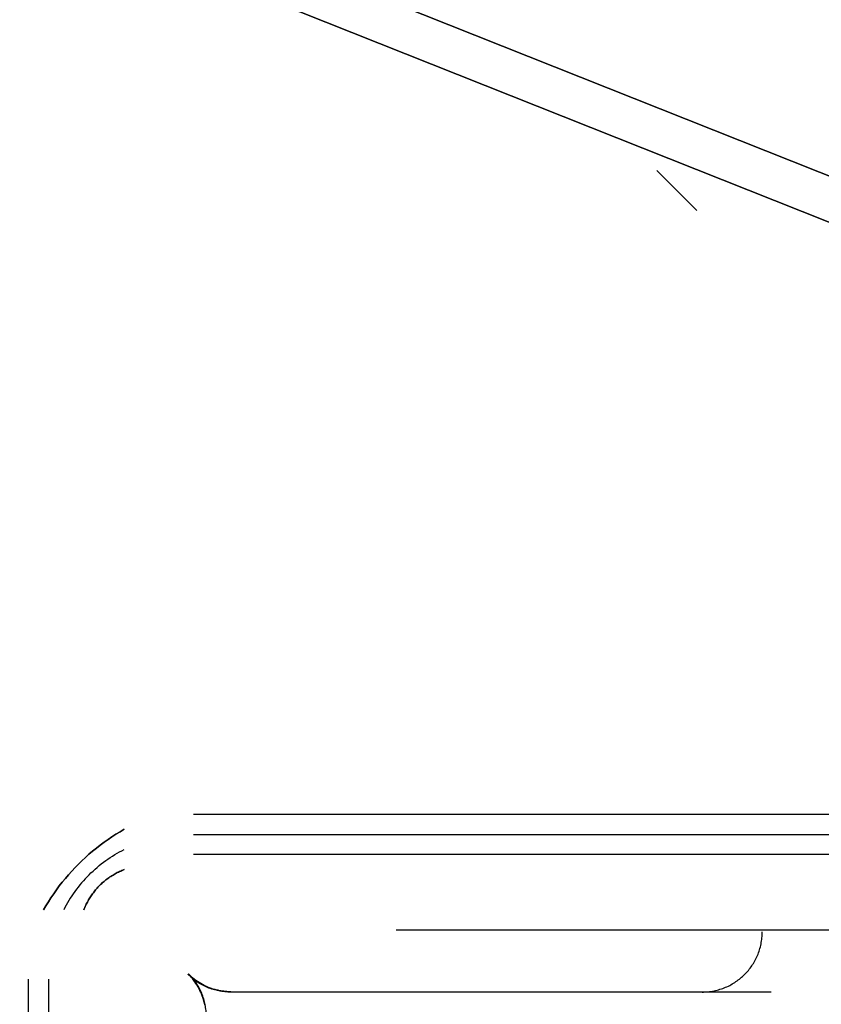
# Model space of a CAD drawing. Header units: millimetres. Extents: x -1030 to 192, y -442 to 180.
# Tile 130 of 256: x -941 to -915, y 85 to 118. Entities that reach past the tile are written whole.
import ezdxf

# ---------------------------------------------------------------- set-up
doc = ezdxf.new("R2010")
doc.units = ezdxf.units.MM
doc.header["$MEASUREMENT"] = 0
doc.layers.add('OVIDIO 120x60x72h', color=7, linetype='Continuous')

msp = doc.modelspace()

# ---------------------------------------------------------------- linework, layer by layer
at = {"layer": 'OVIDIO 120x60x72h', "extrusion": (0.202852, -0.108979, 0.973126)}
for points in [[(-327.083, 1110.9), (-327.083, 950.244)], [(-327.083, 950.244), (-327.083, 1110.9)], [(-327.379, 1110.9), (-327.379, 950.244)], [(-327.674, 950.244), (-327.674, 1110.9)], [(-327.674, 1110.9), (-327.674, 950.244)]]:
    msp.add_lwpolyline(points, dxfattribs=at)
at = {"layer": 'OVIDIO 120x60x72h', "extrusion": (0.235702, -0.235702, 0.942809)}
for points in [[(-599.225, 1033.555), (-599.225, 924.477)], [(-600.174, 924.477), (-600.174, 1033.555)], [(-603.02, 924.477), (-603.02, 1033.555)], [(-602.071, 1033.555), (-602.071, 924.477)], [(-581.417, 999.738), (-581.417, 894.33)], [(-576.631, 991.509), (-576.631, 886.968)]]:
    msp.add_lwpolyline(points, dxfattribs=at)
at = {"layer": 'OVIDIO 120x60x72h', "extrusion": (0.046296, -0.021464, 0.998697)}
for points in [[(-278.087, 893.858), (-278.087, 994.369)], [(-279.574, 892.89), (-279.574, 994.194)]]:
    msp.add_lwpolyline(points, dxfattribs=at)
at = {"layer": 'OVIDIO 120x60x72h', "extrusion": (0.881274, 0.265352, 0.39108)}
msp.add_lwpolyline([(367.188, 925.81), (409.055, 980.189)], dxfattribs=at)
at = {"layer": 'OVIDIO 120x60x72h', "extrusion": (-0.114881, 0.045678, 0.992329)}
for points in [[(235.02, -744.351), (235.02, -853.266)], [(235.707, -744.35), (235.707, -853.266)], [(236.851, -743.697), (236.851, -850.553)], [(236.851, -850.553), (236.851, -743.697)], [(237.308, -850.553), (237.308, -743.697)], [(237.308, -743.697), (237.308, -850.553)], [(251.79, -836.806), (251.79, -781.615)], [(251.561, -836.589), (251.561, -782.184)]]:
    msp.add_lwpolyline(points, dxfattribs=at)
at = {"layer": 'OVIDIO 120x60x72h', "extrusion": (0.202866, -0.108989, 0.973122)}
for points in [[(-328.089, 1027.134), (-328.089, 969.753)], [(-328.089, 969.753), (-328.089, 1027.134)], [(-328.802, 969.753), (-328.802, 1027.134)], [(-329.515, 1027.134), (-329.515, 969.753)], [(-329.515, 969.753), (-329.515, 1027.134)]]:
    msp.add_lwpolyline(points, dxfattribs=at)
at = {"layer": 'OVIDIO 120x60x72h', "extrusion": (-0.045678, 0.114881, 0.992329)}
for points in [[(868.351, -381.049), (868.351, -272.133)], [(867.207, -271.481), (867.207, -378.336)], [(867.207, -378.336), (867.207, -271.481)], [(866.75, -271.481), (866.75, -378.336)], [(866.75, -378.336), (866.75, -271.481)], [(852.268, -364.589), (852.268, -309.399)], [(852.497, -364.372), (852.497, -309.968)]]:
    msp.add_lwpolyline(points, dxfattribs=at)
at = {"layer": 'OVIDIO 120x60x72h', "extrusion": (0.922113, -0.366639, 0.123629)}
for points in [[(-237.308, 813.231), (-237.237, 813.209), (-237.166, 813.189), (-237.093, 813.171), (-237.021, 813.155), (-236.947, 813.14), (-236.874, 813.127), (-236.799, 813.116), (-236.725, 813.107), (-236.65, 813.099), (-236.576, 813.094), (-236.501, 813.09), (-236.426, 813.089), (-236.351, 813.089), (-236.276, 813.091), (-236.201, 813.095), (-236.127, 813.101), (-236.053, 813.108), (-235.979, 813.117), (-235.906, 813.129), (-235.833, 813.142), (-235.761, 813.156), (-235.689, 813.173), (-235.618, 813.191), (-235.548, 813.21), (-235.479, 813.232), (-235.41, 813.255), (-235.343, 813.279), (-235.276, 813.305), (-235.21, 813.332), (-235.146, 813.361), (-235.082, 813.391), (-235.02, 813.422), (-234.958, 813.455), (-234.897, 813.489), (-234.836, 813.525), (-234.776, 813.563), (-234.716, 813.602), (-234.657, 813.643), (-234.598, 813.686), (-234.541, 813.73), (-234.484, 813.775), (-234.428, 813.823), (-234.373, 813.872), (-234.32, 813.922), (-234.267, 813.974), (-234.215, 814.027), (-234.165, 814.081), (-234.116, 814.137), (-234.068, 814.195), (-234.021, 814.253), (-233.976, 814.313), (-233.933, 814.374), (-233.891, 814.436), (-233.85, 814.499), (-233.811, 814.563), (-233.774, 814.629), (-233.738, 814.694), (-233.704, 814.761), (-233.672, 814.829), (-233.641, 814.897), (-233.613, 814.966), (-233.586, 815.035), (-233.56, 815.105), (-233.537, 815.175)], [(-236.851, 814.66), (-236.815, 814.649), (-236.778, 814.638), (-236.741, 814.629), (-236.704, 814.621), (-236.666, 814.613), (-236.629, 814.607), (-236.591, 814.601), (-236.553, 814.597), (-236.515, 814.593), (-236.477, 814.591), (-236.439, 814.589), (-236.401, 814.589), (-236.364, 814.589), (-236.326, 814.59), (-236.289, 814.592), (-236.252, 814.595), (-236.215, 814.599), (-236.178, 814.604), (-236.142, 814.61), (-236.105, 814.617), (-236.07, 814.624), (-236.034, 814.632), (-235.999, 814.642), (-235.965, 814.651), (-235.931, 814.662), (-235.897, 814.673), (-235.864, 814.685), (-235.832, 814.698), (-235.8, 814.712), (-235.768, 814.726), (-235.737, 814.74), (-235.707, 814.755), (-235.677, 814.771), (-235.647, 814.788), (-235.618, 814.805), (-235.588, 814.824), (-235.559, 814.843), (-235.53, 814.863), (-235.501, 814.884), (-235.473, 814.905), (-235.445, 814.927), (-235.417, 814.951), (-235.39, 814.975), (-235.363, 814.999), (-235.337, 815.025), (-235.311, 815.051), (-235.286, 815.078), (-235.261, 815.106), (-235.237, 815.135), (-235.214, 815.164), (-235.191, 815.194), (-235.169, 815.224), (-235.147, 815.255), (-235.127, 815.287), (-235.107, 815.32), (-235.088, 815.352), (-235.069, 815.386), (-235.052, 815.42), (-235.035, 815.454), (-235.02, 815.489), (-235.005, 815.524), (-234.991, 815.56), (-234.978, 815.596), (-234.966, 815.632)]]:
    msp.add_lwpolyline(points, dxfattribs=at)
at = {"layer": 'OVIDIO 120x60x72h'}
for points in [[(-920.255, 112.48), (-918.929, 111.154)], [(-935.675, 91.053), (-914.438, 91.053)], [(-935.675, 90.382), (-914.438, 90.382)], [(-914.438, 89.711), (-935.675, 89.711)], [(-928.938, 87.207), (-865.689, 87.207)], [(-941.168, 64.323), (-941.168, 85.56)], [(-940.498, 85.56), (-940.498, 64.323)]]:
    msp.add_lwpolyline(points, dxfattribs=at)
at = {"layer": 'OVIDIO 120x60x72h', "extrusion": (0.12261, 0.276089, 0.953279)}
for points in [[(881.055, 473.612), (881.055, 501.159)], [(880.96, 473.612), (880.96, 500.639)]]:
    msp.add_lwpolyline(points, dxfattribs=at)
at = {"layer": 'OVIDIO 120x60x72h', "extrusion": (-0.166244, 0.166244, 0.97197)}
for points in [[(601.123, -533.673), (601.123, -565.337)], [(601.123, -565.337), (601.123, -533.673)], [(601.123, -533.301), (601.123, -564.532)], [(601.123, -564.532), (601.123, -533.301)]]:
    msp.add_lwpolyline(points, dxfattribs=at)
at = {"layer": 'OVIDIO 120x60x72h', "extrusion": (0, -0.447214, 0.894427)}
for points in [[(-937.985, 401.357), (-937.852, 401.423), (-937.716, 401.486), (-937.578, 401.544), (-937.439, 401.598), (-937.297, 401.649), (-937.154, 401.695), (-937.009, 401.737), (-936.864, 401.775), (-936.717, 401.808), (-936.569, 401.837), (-936.421, 401.861), (-936.272, 401.881), (-936.122, 401.896), (-935.973, 401.908), (-935.824, 401.914), (-935.675, 401.916)], [(-937.985, 401.357), (-937.852, 401.423), (-937.716, 401.486), (-937.578, 401.544), (-937.439, 401.598), (-937.297, 401.649), (-937.154, 401.695), (-937.009, 401.737), (-936.864, 401.775), (-936.717, 401.808), (-936.569, 401.837), (-936.421, 401.861), (-936.272, 401.881), (-936.122, 401.896), (-935.973, 401.908), (-935.824, 401.914), (-935.675, 401.916)], [(-935.675, 401.916), (-935.824, 401.914), (-935.973, 401.908), (-936.122, 401.896), (-936.272, 401.881), (-936.421, 401.861), (-936.569, 401.837), (-936.717, 401.808), (-936.864, 401.775), (-937.009, 401.737), (-937.154, 401.695), (-937.297, 401.649), (-937.439, 401.598), (-937.578, 401.544), (-937.716, 401.486), (-937.852, 401.423), (-937.985, 401.357)]]:
    msp.add_lwpolyline(points, dxfattribs=at)
at = {"layer": 'OVIDIO 120x60x72h', "extrusion": (1, 0, 0)}
for points in [[(89.711, 719.29), (91.053, 716.607)], [(91.053, 716.607), (89.711, 719.29)], [(89.711, 719.29), (91.053, 716.607)], [(90.553, 716.357), (89.211, 719.04)], [(89.211, 719.04), (90.553, 716.357)], [(89.055, 701.804), (87.741, 704.432)], [(86.536, 717.144), (87.877, 717.814)], [(87.877, 717.814), (86.536, 717.144)], [(86.858, 719.854), (85.516, 719.183)], [(85.56, 719.29), (64.323, 719.29)]]:
    msp.add_lwpolyline(points, dxfattribs=at)
at = {"layer": 'OVIDIO 120x60x72h', "extrusion": (0.971825, 0.057166, -0.228665)}
for points in [[(143.66, 486.792), (144.408, 483.886)], [(144.408, 483.886), (143.66, 486.792)], [(143.66, 486.792), (144.408, 483.886)]]:
    msp.add_lwpolyline(points, dxfattribs=at)
at = {"layer": 'OVIDIO 120x60x72h', "extrusion": (0.057166, 0.971825, 0.228665)}
msp.add_lwpolyline([(942.389, 692.263), (943.136, 689.357)], dxfattribs=at)
at = {"layer": 'OVIDIO 120x60x72h', "extrusion": (0.447214, 0, 0.894427)}
for points in [[(85.56, 1162.283), (85.708, 1162.281), (85.858, 1162.274), (86.007, 1162.263), (86.156, 1162.248), (86.305, 1162.228), (86.453, 1162.203), (86.601, 1162.174), (86.748, 1162.141), (86.894, 1162.104), (87.038, 1162.062), (87.181, 1162.015), (87.323, 1161.965), (87.463, 1161.911), (87.6, 1161.852), (87.736, 1161.79), (87.869, 1161.724)], [(87.869, 1161.724), (87.736, 1161.79), (87.6, 1161.852), (87.463, 1161.911), (87.323, 1161.965), (87.181, 1162.015), (87.038, 1162.062), (86.894, 1162.104), (86.748, 1162.141), (86.601, 1162.174), (86.453, 1162.203), (86.305, 1162.228), (86.156, 1162.248), (86.007, 1162.263), (85.858, 1162.274), (85.708, 1162.281), (85.56, 1162.283)], [(87.869, 1161.724), (87.736, 1161.79), (87.6, 1161.852), (87.463, 1161.911), (87.323, 1161.965), (87.181, 1162.015), (87.038, 1162.062), (86.894, 1162.104), (86.748, 1162.141), (86.601, 1162.174), (86.453, 1162.203), (86.305, 1162.228), (86.156, 1162.248), (86.007, 1162.263), (85.858, 1162.274), (85.708, 1162.281), (85.56, 1162.283)]]:
    msp.add_lwpolyline(points, dxfattribs=at)
at = {"layer": 'OVIDIO 120x60x72h', "extrusion": (0, 1, 0)}
for points in [[(940.668, 716.357), (939.327, 719.04)], [(939.327, 719.04), (940.668, 716.357)], [(939.327, 719.04), (939.795, 718.104)], [(928.938, 717.814), (865.689, 717.814)], [(865.689, 717.814), (928.938, 717.814)], [(865.689, 717.144), (928.938, 717.144)], [(928.938, 717.144), (865.689, 717.144)], [(941.168, 716.607), (939.827, 719.29)], [(939.827, 719.29), (941.168, 716.607)], [(920.37, 704.432), (921.684, 701.804)]]:
    msp.add_lwpolyline(points, dxfattribs=at)
at = {"layer": 'OVIDIO 120x60x72h', "extrusion": (0, 0.894427, 0.447214)}
for points in [[(933.503, 609.774), (933.562, 609.636), (933.617, 609.496), (933.668, 609.353), (933.716, 609.208), (933.759, 609.06), (933.797, 608.911), (933.832, 608.759), (933.861, 608.606), (933.886, 608.451), (933.906, 608.295), (933.922, 608.138), (933.932, 607.981), (933.937, 607.822), (933.938, 607.664), (933.933, 607.505), (933.923, 607.347), (933.908, 607.188), (933.889, 607.031), (933.864, 606.874), (933.834, 606.719), (933.8, 606.564), (933.761, 606.412), (933.717, 606.261), (933.668, 606.112), (933.615, 605.965), (933.558, 605.821), (933.497, 605.679), (933.432, 605.54), (933.362, 605.403), (933.29, 605.27), (933.213, 605.14), (933.134, 605.013), (933.05, 604.889), (932.963, 604.766), (932.871, 604.645), (932.775, 604.526), (932.674, 604.41), (932.57, 604.296), (932.461, 604.185), (932.349, 604.077), (932.233, 603.972), (932.113, 603.87), (931.989, 603.772), (931.863, 603.677), (931.733, 603.587), (931.6, 603.5), (931.464, 603.418), (931.326, 603.34), (931.185, 603.266), (931.042, 603.197), (930.897, 603.132), (930.751, 603.073), (930.602, 603.018), (930.453, 602.968), (930.302, 602.922), (930.151, 602.882), (929.999, 602.847), (929.847, 602.816), (929.694, 602.79), (929.542, 602.769), (929.39, 602.753), (929.239, 602.742), (929.088, 602.735), (928.938, 602.733)], [(928.938, 602.733), (929.088, 602.735), (929.239, 602.742), (929.39, 602.753), (929.542, 602.769), (929.694, 602.79), (929.847, 602.816), (929.999, 602.847), (930.151, 602.882), (930.302, 602.922), (930.453, 602.968), (930.602, 603.018), (930.751, 603.073), (930.897, 603.132), (931.042, 603.197), (931.185, 603.266), (931.326, 603.34), (931.464, 603.418), (931.6, 603.5), (931.733, 603.587), (931.863, 603.677), (931.989, 603.772), (932.113, 603.87), (932.233, 603.972), (932.349, 604.077), (932.461, 604.185), (932.57, 604.296), (932.674, 604.41), (932.775, 604.526), (932.871, 604.645), (932.963, 604.766), (933.05, 604.889), (933.134, 605.013), (933.213, 605.14), (933.29, 605.27), (933.362, 605.403), (933.432, 605.54), (933.497, 605.679), (933.558, 605.821), (933.615, 605.965), (933.668, 606.112), (933.717, 606.261), (933.761, 606.412), (933.8, 606.564), (933.834, 606.719), (933.864, 606.874), (933.889, 607.031), (933.908, 607.188), (933.923, 607.347), (933.933, 607.505), (933.938, 607.664), (933.937, 607.822), (933.932, 607.981), (933.922, 608.138), (933.906, 608.295), (933.886, 608.451), (933.861, 608.606), (933.832, 608.759), (933.797, 608.911), (933.759, 609.06), (933.716, 609.208), (933.668, 609.353), (933.617, 609.496), (933.562, 609.636), (933.503, 609.774)], [(928.938, 602.733), (929.094, 602.735), (929.251, 602.743), (929.408, 602.755), (929.566, 602.772), (929.723, 602.795), (929.879, 602.822), (930.036, 602.855), (930.191, 602.892), (930.345, 602.935), (930.498, 602.982), (930.649, 603.035), (930.799, 603.092), (930.946, 603.154), (931.091, 603.22), (931.234, 603.291), (931.374, 603.366), (931.511, 603.446), (931.645, 603.529), (931.776, 603.616), (931.904, 603.707), (932.028, 603.802), (932.149, 603.9), (932.265, 604), (932.378, 604.104), (932.487, 604.21), (932.592, 604.319), (932.693, 604.431), (932.789, 604.544), (932.882, 604.659), (932.97, 604.776), (933.054, 604.894), (933.134, 605.013), (933.21, 605.135), (933.284, 605.26), (933.354, 605.388), (933.421, 605.519), (933.485, 605.654), (933.546, 605.791), (933.602, 605.931), (933.655, 606.074), (933.704, 606.219), (933.748, 606.367), (933.788, 606.517), (933.824, 606.669), (933.855, 606.822), (933.881, 606.977), (933.902, 607.134), (933.919, 607.292), (933.93, 607.45), (933.937, 607.61), (933.938, 607.769), (933.934, 607.929), (933.926, 608.089), (933.912, 608.248), (933.892, 608.407), (933.868, 608.565), (933.839, 608.722), (933.805, 608.878), (933.766, 609.033), (933.723, 609.185), (933.674, 609.336), (933.621, 609.484), (933.564, 609.63), (933.503, 609.774)], [(933.503, 609.774), (933.562, 609.636), (933.617, 609.496), (933.668, 609.353), (933.716, 609.208), (933.759, 609.06), (933.797, 608.911), (933.832, 608.759), (933.861, 608.606), (933.886, 608.451), (933.906, 608.295), (933.922, 608.138), (933.932, 607.981), (933.937, 607.822), (933.938, 607.664), (933.933, 607.505), (933.923, 607.347), (933.908, 607.188), (933.889, 607.031), (933.864, 606.874), (933.834, 606.719), (933.8, 606.564), (933.761, 606.412), (933.717, 606.261), (933.668, 606.112), (933.615, 605.965), (933.558, 605.821), (933.497, 605.679), (933.432, 605.54), (933.362, 605.403), (933.29, 605.27), (933.213, 605.14), (933.134, 605.013), (933.05, 604.889), (932.963, 604.766), (932.871, 604.645), (932.775, 604.526), (932.674, 604.41), (932.57, 604.296), (932.461, 604.185), (932.349, 604.077), (932.233, 603.972), (932.113, 603.87), (931.989, 603.772), (931.863, 603.677), (931.733, 603.587), (931.6, 603.5), (931.464, 603.418), (931.326, 603.34), (931.185, 603.266), (931.042, 603.197), (930.897, 603.132), (930.751, 603.073), (930.602, 603.018), (930.453, 602.968), (930.302, 602.922), (930.151, 602.882), (929.999, 602.847), (929.847, 602.816), (929.694, 602.79), (929.542, 602.769), (929.39, 602.753), (929.239, 602.742), (929.088, 602.735), (928.938, 602.733)], [(928.938, 602.733), (929.088, 602.735), (929.239, 602.742), (929.39, 602.753), (929.542, 602.769), (929.694, 602.79), (929.847, 602.816), (929.999, 602.847), (930.151, 602.882), (930.302, 602.922), (930.453, 602.968), (930.602, 603.018), (930.751, 603.073), (930.897, 603.132), (931.042, 603.197), (931.185, 603.266), (931.326, 603.34), (931.464, 603.418), (931.6, 603.5), (931.733, 603.587), (931.863, 603.677), (931.989, 603.772), (932.113, 603.87), (932.233, 603.972), (932.349, 604.077), (932.461, 604.185), (932.57, 604.296), (932.674, 604.41), (932.775, 604.526), (932.871, 604.645), (932.963, 604.766), (933.05, 604.889), (933.134, 605.013), (933.213, 605.14), (933.29, 605.27), (933.362, 605.403), (933.432, 605.54), (933.497, 605.679), (933.558, 605.821), (933.615, 605.965), (933.668, 606.112), (933.717, 606.261), (933.761, 606.412), (933.8, 606.564), (933.834, 606.719), (933.864, 606.874), (933.889, 607.031), (933.908, 607.188), (933.923, 607.347), (933.933, 607.505), (933.938, 607.664), (933.937, 607.822), (933.932, 607.981), (933.922, 608.138), (933.906, 608.295), (933.886, 608.451), (933.861, 608.606), (933.832, 608.759), (933.797, 608.911), (933.759, 609.06), (933.716, 609.208), (933.668, 609.353), (933.617, 609.496), (933.562, 609.636), (933.503, 609.774)]]:
    msp.add_lwpolyline(points, dxfattribs=at)
at = {"layer": 'OVIDIO 120x60x72h', "extrusion": (0.003049, 0.326394, 0.945229)}
for points in [[(915.217, 159.394), (915.217, 159.441), (915.219, 159.488), (915.221, 159.536), (915.224, 159.584), (915.228, 159.633), (915.233, 159.681), (915.239, 159.73), (915.247, 159.779), (915.256, 159.829), (915.266, 159.878), (915.277, 159.928), (915.289, 159.977), (915.302, 160.027), (915.317, 160.076), (915.333, 160.125), (915.35, 160.174), (915.369, 160.223), (915.388, 160.272), (915.409, 160.32), (915.431, 160.368), (915.455, 160.416), (915.479, 160.463), (915.505, 160.509), (915.532, 160.555), (915.56, 160.6), (915.589, 160.645), (915.62, 160.689), (915.652, 160.732), (915.684, 160.774), (915.718, 160.816), (915.753, 160.856), (915.788, 160.896), (915.825, 160.935), (915.863, 160.972), (915.901, 161.009), (915.941, 161.044), (915.981, 161.078), (916.022, 161.111), (916.063, 161.143), (916.105, 161.174), (916.148, 161.203), (916.192, 161.232), (916.236, 161.259), (916.28, 161.284), (916.325, 161.309), (916.37, 161.332), (916.416, 161.353), (916.462, 161.374), (916.508, 161.393), (916.554, 161.411), (916.6, 161.427), (916.647, 161.443), (916.693, 161.457), (916.74, 161.469), (916.786, 161.481), (916.833, 161.491), (916.879, 161.5), (916.925, 161.507), (916.971, 161.514), (917.017, 161.519), (917.062, 161.524), (917.107, 161.527), (917.152, 161.529), (917.196, 161.53)], [(917.196, 161.53), (917.152, 161.529), (917.107, 161.527), (917.062, 161.524), (917.017, 161.519), (916.971, 161.514), (916.925, 161.507), (916.879, 161.5), (916.833, 161.491), (916.786, 161.481), (916.74, 161.469), (916.693, 161.457), (916.647, 161.443), (916.6, 161.427), (916.554, 161.411), (916.508, 161.393), (916.462, 161.374), (916.416, 161.353), (916.37, 161.332), (916.325, 161.309), (916.28, 161.284), (916.236, 161.259), (916.192, 161.232), (916.148, 161.203), (916.105, 161.174), (916.063, 161.143), (916.022, 161.111), (915.981, 161.078), (915.941, 161.044), (915.901, 161.009), (915.863, 160.972), (915.825, 160.935), (915.788, 160.896), (915.753, 160.856), (915.718, 160.816), (915.684, 160.774), (915.652, 160.732), (915.62, 160.689), (915.589, 160.645), (915.56, 160.6), (915.532, 160.555), (915.505, 160.509), (915.479, 160.463), (915.455, 160.416), (915.431, 160.368), (915.409, 160.32), (915.388, 160.272), (915.369, 160.223), (915.35, 160.174), (915.333, 160.125), (915.317, 160.076), (915.302, 160.027), (915.289, 159.977), (915.277, 159.928), (915.266, 159.878), (915.256, 159.829), (915.247, 159.779), (915.239, 159.73), (915.233, 159.681), (915.228, 159.633), (915.224, 159.584), (915.221, 159.536), (915.219, 159.488), (915.217, 159.441), (915.217, 159.394)], [(915.212, 159.912), (915.212, 159.959), (915.213, 160.006), (915.215, 160.054), (915.219, 160.102), (915.223, 160.151), (915.228, 160.199), (915.234, 160.248), (915.242, 160.297), (915.251, 160.347), (915.26, 160.396), (915.271, 160.445), (915.284, 160.495), (915.297, 160.544), (915.312, 160.594), (915.328, 160.643), (915.345, 160.692), (915.363, 160.741), (915.383, 160.79), (915.404, 160.838), (915.426, 160.886), (915.449, 160.933), (915.474, 160.981), (915.5, 161.027), (915.527, 161.073), (915.555, 161.118), (915.584, 161.163), (915.615, 161.207), (915.646, 161.25), (915.679, 161.292), (915.713, 161.334), (915.748, 161.374), (915.783, 161.414), (915.82, 161.452), (915.858, 161.49), (915.896, 161.527), (915.935, 161.562), (915.976, 161.596), (916.016, 161.629), (916.058, 161.661), (916.1, 161.692), (916.143, 161.721), (916.187, 161.75), (916.231, 161.776), (916.275, 161.802), (916.32, 161.826), (916.365, 161.85), (916.411, 161.871), (916.457, 161.892), (916.503, 161.911), (916.549, 161.929), (916.595, 161.945), (916.642, 161.96), (916.688, 161.974), (916.735, 161.987), (916.781, 161.998), (916.828, 162.009), (916.874, 162.018), (916.92, 162.025), (916.966, 162.032), (917.012, 162.037), (917.057, 162.041), (917.102, 162.045), (917.147, 162.047), (917.191, 162.048)], [(917.191, 162.048), (917.147, 162.047), (917.102, 162.045), (917.057, 162.041), (917.012, 162.037), (916.966, 162.032), (916.92, 162.025), (916.874, 162.018), (916.828, 162.009), (916.781, 161.998), (916.735, 161.987), (916.688, 161.974), (916.642, 161.96), (916.595, 161.945), (916.549, 161.929), (916.503, 161.911), (916.457, 161.892), (916.411, 161.871), (916.365, 161.85), (916.32, 161.826), (916.275, 161.802), (916.231, 161.776), (916.187, 161.75), (916.143, 161.721), (916.1, 161.692), (916.058, 161.661), (916.016, 161.629), (915.976, 161.596), (915.935, 161.562), (915.896, 161.527), (915.858, 161.49), (915.82, 161.452), (915.783, 161.414), (915.748, 161.374), (915.713, 161.334), (915.679, 161.292), (915.646, 161.25), (915.615, 161.207), (915.584, 161.163), (915.555, 161.118), (915.527, 161.073), (915.5, 161.027), (915.474, 160.981), (915.449, 160.933), (915.426, 160.886), (915.404, 160.838), (915.383, 160.79), (915.363, 160.741), (915.345, 160.692), (915.328, 160.643), (915.312, 160.594), (915.297, 160.544), (915.284, 160.495), (915.271, 160.445), (915.26, 160.396), (915.251, 160.347), (915.242, 160.297), (915.234, 160.248), (915.228, 160.199), (915.223, 160.151), (915.219, 160.102), (915.215, 160.054), (915.213, 160.006), (915.212, 159.959), (915.212, 159.912)]]:
    msp.add_lwpolyline(points, dxfattribs=at)
at = {"layer": 'OVIDIO 120x60x72h', "extrusion": (0.003235, 1.55701e-05, 0.999995)}
msp.add_lwpolyline([(-918.754, 85.136), (-918.704, 85.137), (-918.654, 85.139), (-918.604, 85.142), (-918.554, 85.146), (-918.504, 85.152), (-918.454, 85.159), (-918.404, 85.167), (-918.354, 85.177), (-918.305, 85.187), (-918.256, 85.199), (-918.208, 85.212), (-918.16, 85.227), (-918.112, 85.242), (-918.065, 85.259), (-918.018, 85.277), (-917.972, 85.295), (-917.927, 85.315), (-917.882, 85.336), (-917.838, 85.359), (-917.794, 85.382), (-917.752, 85.406), (-917.71, 85.43), (-917.669, 85.456), (-917.629, 85.483), (-917.59, 85.51), (-917.551, 85.539), (-917.514, 85.568), (-917.477, 85.597), (-917.441, 85.628), (-917.407, 85.658), (-917.373, 85.69), (-917.34, 85.722), (-917.308, 85.755), (-917.276, 85.789), (-917.245, 85.823), (-917.215, 85.859), (-917.186, 85.896), (-917.157, 85.933), (-917.128, 85.972), (-917.101, 86.011), (-917.074, 86.051), (-917.048, 86.092), (-917.024, 86.134), (-917, 86.177), (-916.977, 86.22), (-916.954, 86.264), (-916.933, 86.309), (-916.913, 86.354), (-916.895, 86.4), (-916.877, 86.447), (-916.86, 86.494), (-916.845, 86.542), (-916.83, 86.59), (-916.817, 86.638), (-916.805, 86.687), (-916.795, 86.736), (-916.785, 86.786), (-916.777, 86.836), (-916.77, 86.886), (-916.764, 86.936), (-916.76, 86.986), (-916.757, 87.036), (-916.755, 87.086), (-916.754, 87.136)], dxfattribs=at)
at = {"layer": 'OVIDIO 120x60x72h', "extrusion": (-1.54873e-05, -1.53089e-05, 1)}
msp.add_lwpolyline([(-935.251, 84.327), (-935.252, 84.375), (-935.254, 84.423), (-935.257, 84.472), (-935.261, 84.521), (-935.266, 84.569), (-935.273, 84.618), (-935.281, 84.667), (-935.29, 84.715), (-935.3, 84.764), (-935.311, 84.812), (-935.324, 84.86), (-935.338, 84.908), (-935.353, 84.956), (-935.369, 85.003), (-935.387, 85.05), (-935.405, 85.096), (-935.425, 85.142), (-935.446, 85.188), (-935.468, 85.232), (-935.491, 85.277), (-935.516, 85.32), (-935.541, 85.363), (-935.567, 85.405), (-935.594, 85.447), (-935.623, 85.487), (-935.652, 85.527), (-935.682, 85.566), (-935.713, 85.604), (-935.744, 85.641), (-935.777, 85.678), (-935.81, 85.713), (-935.844, 85.747)], dxfattribs=at)
at = {"layer": 'OVIDIO 120x60x72h', "extrusion": (0, 1, -3.86756e-05)}
for points in [[(935.853, 718.092), (935.853, 716.505)], [(935.853, 716.505), (935.853, 718.092)]]:
    msp.add_lwpolyline(points, dxfattribs=at)
at = {"layer": 'OVIDIO 120x60x72h', "extrusion": (1.53089e-05, 1.54874e-05, 1)}
msp.add_lwpolyline([(-934.443, 85.136), (-934.491, 85.136), (-934.539, 85.138), (-934.588, 85.141), (-934.636, 85.145), (-934.685, 85.151), (-934.734, 85.157), (-934.783, 85.165), (-934.831, 85.174), (-934.88, 85.184), (-934.928, 85.196), (-934.976, 85.208), (-935.024, 85.222), (-935.072, 85.237), (-935.119, 85.254), (-935.166, 85.271), (-935.212, 85.29), (-935.258, 85.31), (-935.303, 85.33), (-935.348, 85.353), (-935.392, 85.376), (-935.436, 85.4), (-935.479, 85.425), (-935.521, 85.451), (-935.563, 85.479), (-935.603, 85.507), (-935.643, 85.536), (-935.682, 85.566), (-935.72, 85.597), (-935.757, 85.628), (-935.793, 85.661), (-935.829, 85.694), (-935.863, 85.728)], dxfattribs=at)
at = {"layer": 'OVIDIO 120x60x72h', "extrusion": (-5.03618e-08, 1, -1.557e-05)}
msp.add_lwpolyline([(915.022, 718.025), (915.027, 716.438)], dxfattribs=at)
at = {"layer": 'OVIDIO 120x60x72h', "extrusion": (-2.56846e-05, 1, 8.30777e-08)}
for points in [[(916.439, 716.643), (934.429, 716.702)], [(916.434, 718.23), (934.429, 718.289)], [(934.429, 716.702), (916.439, 716.643)], [(934.429, 718.289), (916.434, 718.23)]]:
    msp.add_lwpolyline(points, dxfattribs=at)
at = {"layer": 'OVIDIO 120x60x72h', "extrusion": (1, 0, -1.53089e-05)}
for points in [[(85.147, 716.687), (85.147, 718.274)], [(85.147, 718.274), (85.147, 716.687)], [(85.147, 718.245), (85.147, 716.658)]]:
    msp.add_lwpolyline(points, dxfattribs=at)
at = {"layer": 'OVIDIO 120x60x72h', "extrusion": (1.53093e-05, 0, 1)}
msp.add_lwpolyline([(-934.443, 85.147), (-916.449, 85.147)], dxfattribs=at)
at = {"layer": 'OVIDIO 120x60x72h', "extrusion": (-5.0362e-08, 1, -1.55701e-05)}
for points in [[(916.441, 716.645), (916.436, 718.232)], [(916.436, 718.232), (916.441, 716.645)]]:
    msp.add_lwpolyline(points, dxfattribs=at)
at = {"layer": 'OVIDIO 120x60x72h'}
for points in [[(-867.395, 93.563, 716.753), (-966.741, 133.064, 703.434), (-967.432, 133.339, 703.341)], [(-967.432, 133.339, 703.341), (-966.741, 133.064, 703.434), (-867.395, 93.563, 716.753)], [(-968.013, 132.032, 703.794), (-967.321, 131.757, 703.887), (-867.975, 92.256, 717.206)], [(-867.975, 92.256, 717.206), (-967.321, 131.757, 703.887), (-968.013, 132.032, 703.794)], [(-939.508, 89.392, 716.121), (-939.393, 89.504, 716.123), (-939.276, 89.614, 716.128), (-939.156, 89.721, 716.136), (-939.034, 89.826, 716.147), (-938.909, 89.928, 716.162), (-938.783, 90.027, 716.181), (-938.654, 90.123, 716.202), (-938.523, 90.216, 716.227), (-938.391, 90.305, 716.255), (-938.257, 90.391, 716.286), (-938.122, 90.474, 716.32), (-937.985, 90.553, 716.357)], [(-937.985, 90.553, 716.357), (-938.122, 90.474, 716.32), (-938.257, 90.391, 716.286), (-938.391, 90.305, 716.255), (-938.523, 90.216, 716.227), (-938.654, 90.123, 716.202), (-938.783, 90.027, 716.181), (-938.909, 89.928, 716.162), (-939.034, 89.826, 716.147), (-939.156, 89.721, 716.136), (-939.276, 89.614, 716.128), (-939.393, 89.504, 716.123), (-939.508, 89.392, 716.121)], [(-939.154, 89.039, 717.535), (-939.089, 89.103, 717.536), (-939.022, 89.165, 717.538), (-938.955, 89.227, 717.541), (-938.886, 89.286, 717.546), (-938.816, 89.345, 717.552), (-938.745, 89.402, 717.559), (-938.672, 89.457, 717.568), (-938.599, 89.511, 717.578), (-938.525, 89.563, 717.589), (-938.45, 89.614, 717.601), (-938.375, 89.663, 717.614), (-938.298, 89.71, 717.629), (-938.221, 89.756, 717.645), (-938.143, 89.8, 717.661), (-938.064, 89.842, 717.679), (-937.985, 89.882, 717.699)], [(-939.508, 89.392, 716.121), (-939.62, 89.277, 716.123), (-939.73, 89.16, 716.128), (-939.837, 89.04, 716.136), (-939.942, 88.918, 716.147), (-940.044, 88.794, 716.162), (-940.143, 88.667, 716.181), (-940.239, 88.538, 716.202), (-940.331, 88.408, 716.227), (-940.421, 88.276, 716.255), (-940.507, 88.142, 716.286), (-940.589, 88.006, 716.32), (-940.668, 87.869, 716.357)], [(-940.668, 87.869, 716.357), (-940.589, 88.006, 716.32), (-940.507, 88.142, 716.286), (-940.421, 88.276, 716.255), (-940.331, 88.408, 716.227), (-940.239, 88.538, 716.202), (-940.143, 88.667, 716.181), (-940.044, 88.794, 716.162), (-939.942, 88.918, 716.147), (-939.837, 89.04, 716.136), (-939.73, 89.16, 716.128), (-939.62, 89.277, 716.123), (-939.508, 89.392, 716.121)], [(-937.985, 89.211, 719.04), (-938.024, 89.196, 719.033), (-938.062, 89.18, 719.026), (-938.101, 89.164, 719.019), (-938.138, 89.147, 719.013), (-938.176, 89.129, 719.007), (-938.213, 89.111, 719.001), (-938.249, 89.092, 718.995), (-938.285, 89.072, 718.99), (-938.321, 89.052, 718.985), (-938.356, 89.032, 718.981), (-938.391, 89.01, 718.976), (-938.425, 88.988, 718.972), (-938.459, 88.966, 718.969), (-938.493, 88.943, 718.965), (-938.526, 88.92, 718.962), (-938.558, 88.896, 718.96), (-938.591, 88.871, 718.957), (-938.622, 88.846, 718.955), (-938.653, 88.82, 718.953), (-938.684, 88.794, 718.952), (-938.714, 88.768, 718.951), (-938.743, 88.741, 718.95), (-938.772, 88.713, 718.949), (-938.801, 88.685, 718.949)], [(-938.801, 88.685, 718.949), (-938.772, 88.713, 718.949), (-938.743, 88.741, 718.95), (-938.714, 88.768, 718.951), (-938.684, 88.794, 718.952), (-938.653, 88.82, 718.953), (-938.622, 88.846, 718.955), (-938.591, 88.871, 718.957), (-938.558, 88.896, 718.96), (-938.526, 88.92, 718.962), (-938.493, 88.943, 718.965), (-938.459, 88.966, 718.969), (-938.425, 88.988, 718.972), (-938.391, 89.01, 718.976), (-938.356, 89.032, 718.981), (-938.321, 89.052, 718.985), (-938.285, 89.072, 718.99), (-938.249, 89.092, 718.995), (-938.213, 89.111, 719.001), (-938.176, 89.129, 719.007), (-938.138, 89.147, 719.013), (-938.101, 89.164, 719.019), (-938.062, 89.18, 719.026), (-938.024, 89.196, 719.033), (-937.985, 89.211, 719.04)], [(-939.154, 89.039, 717.535), (-939.218, 88.973, 717.536), (-939.281, 88.907, 717.538), (-939.342, 88.839, 717.541), (-939.402, 88.77, 717.546), (-939.461, 88.7, 717.552), (-939.517, 88.629, 717.559), (-939.573, 88.557, 717.568), (-939.627, 88.484, 717.578), (-939.679, 88.41, 717.589), (-939.73, 88.335, 717.601), (-939.779, 88.259, 717.614), (-939.826, 88.182, 717.629), (-939.871, 88.105, 717.645), (-939.915, 88.027, 717.661), (-939.957, 87.949, 717.679), (-939.997, 87.869, 717.699)], [(-938.801, 88.685, 718.949), (-938.829, 88.657, 718.949), (-938.856, 88.627, 718.95), (-938.883, 88.598, 718.951), (-938.91, 88.568, 718.952), (-938.936, 88.537, 718.953), (-938.962, 88.506, 718.955), (-938.987, 88.475, 718.957), (-939.011, 88.443, 718.96), (-939.035, 88.41, 718.962), (-939.059, 88.377, 718.965), (-939.082, 88.344, 718.969), (-939.104, 88.31, 718.972), (-939.126, 88.275, 718.976), (-939.147, 88.241, 718.981), (-939.168, 88.205, 718.985), (-939.188, 88.17, 718.99), (-939.208, 88.133, 718.995), (-939.227, 88.097, 719.001), (-939.245, 88.06, 719.007), (-939.262, 88.023, 719.013), (-939.279, 87.985, 719.019), (-939.296, 87.947, 719.026), (-939.312, 87.908, 719.033), (-939.327, 87.869, 719.04)], [(-939.327, 87.869, 719.04), (-939.312, 87.908, 719.033), (-939.296, 87.947, 719.026), (-939.279, 87.985, 719.019), (-939.262, 88.023, 719.013), (-939.245, 88.06, 719.007), (-939.227, 88.097, 719.001), (-939.208, 88.133, 718.995), (-939.188, 88.17, 718.99), (-939.168, 88.205, 718.985), (-939.147, 88.241, 718.981), (-939.126, 88.275, 718.976), (-939.104, 88.31, 718.972), (-939.082, 88.344, 718.969), (-939.059, 88.377, 718.965), (-939.035, 88.41, 718.962), (-939.011, 88.443, 718.96), (-938.987, 88.475, 718.957), (-938.962, 88.506, 718.955), (-938.936, 88.537, 718.953), (-938.91, 88.568, 718.952), (-938.883, 88.598, 718.951), (-938.856, 88.627, 718.95), (-938.829, 88.657, 718.949), (-938.801, 88.685, 718.949)], [(-934.432, 85.147, 716.702), (-934.466, 85.147, 716.702), (-934.5, 85.148, 716.701), (-934.534, 85.149, 716.701), (-934.567, 85.151, 716.701), (-934.601, 85.154, 716.7), (-934.634, 85.157, 716.699), (-934.667, 85.161, 716.698), (-934.7, 85.165, 716.696), (-934.733, 85.169, 716.695), (-934.766, 85.175, 716.693), (-934.798, 85.181, 716.691), (-934.83, 85.187, 716.689), (-934.862, 85.194, 716.687), (-934.894, 85.201, 716.684), (-934.957, 85.217, 716.679), (-935.02, 85.235, 716.673), (-935.082, 85.256, 716.666), (-935.143, 85.278, 716.659), (-935.203, 85.302, 716.651), (-935.263, 85.328, 716.642), (-935.322, 85.356, 716.632), (-935.379, 85.386, 716.622), (-935.436, 85.417, 716.611), (-935.492, 85.451, 716.6), (-935.547, 85.486, 716.588), (-935.601, 85.523, 716.576), (-935.653, 85.562, 716.562), (-935.705, 85.603, 716.548), (-935.756, 85.646, 716.534), (-935.805, 85.691, 716.518), (-935.853, 85.738, 716.502)], [(-935.853, 85.738, 716.502), (-935.829, 85.713, 716.511), (-935.805, 85.688, 716.519), (-935.781, 85.662, 716.527), (-935.758, 85.637, 716.535), (-935.736, 85.611, 716.542), (-935.715, 85.584, 716.55), (-935.693, 85.558, 716.557), (-935.673, 85.531, 716.564), (-935.633, 85.477, 716.577), (-935.596, 85.422, 716.59), (-935.56, 85.366, 716.602), (-935.527, 85.309, 716.614), (-935.495, 85.251, 716.624), (-935.466, 85.193, 716.634), (-935.438, 85.134, 716.644), (-935.412, 85.074, 716.652), (-935.388, 85.013, 716.66), (-935.367, 84.952, 716.668), (-935.347, 84.891, 716.674), (-935.329, 84.829, 716.68), (-935.314, 84.766, 716.685), (-935.3, 84.703, 716.69)], [(-935.853, 85.738, 716.502), (-935.805, 85.691, 716.518), (-935.756, 85.646, 716.534), (-935.705, 85.603, 716.548), (-935.653, 85.562, 716.562), (-935.601, 85.523, 716.576), (-935.547, 85.486, 716.588), (-935.492, 85.451, 716.6), (-935.436, 85.417, 716.611), (-935.379, 85.386, 716.622), (-935.322, 85.356, 716.632), (-935.263, 85.328, 716.642), (-935.203, 85.302, 716.651), (-935.143, 85.278, 716.659), (-935.082, 85.256, 716.666), (-935.02, 85.235, 716.673), (-934.957, 85.217, 716.679), (-934.894, 85.201, 716.684), (-934.862, 85.194, 716.687), (-934.83, 85.187, 716.689), (-934.798, 85.181, 716.691), (-934.766, 85.175, 716.693), (-934.733, 85.169, 716.695), (-934.7, 85.165, 716.696), (-934.667, 85.161, 716.698), (-934.634, 85.157, 716.699), (-934.601, 85.154, 716.7), (-934.567, 85.151, 716.701), (-934.534, 85.149, 716.701), (-934.5, 85.148, 716.701), (-934.466, 85.147, 716.702), (-934.432, 85.147, 716.702)], [(-934.432, 85.147, 718.289), (-934.466, 85.147, 718.289), (-934.5, 85.148, 718.288), (-934.534, 85.149, 718.288), (-934.568, 85.151, 718.287), (-934.601, 85.154, 718.287), (-934.634, 85.157, 718.286), (-934.667, 85.161, 718.285), (-934.7, 85.165, 718.283), (-934.733, 85.17, 718.282), (-934.766, 85.175, 718.28), (-934.798, 85.181, 718.278), (-934.83, 85.187, 718.276), (-934.862, 85.194, 718.274), (-934.894, 85.201, 718.271), (-934.958, 85.217, 718.266), (-935.02, 85.236, 718.26), (-935.082, 85.256, 718.253), (-935.143, 85.278, 718.246), (-935.204, 85.302, 718.237), (-935.263, 85.328, 718.229), (-935.322, 85.356, 718.219), (-935.379, 85.386, 718.209), (-935.436, 85.418, 718.198), (-935.492, 85.451, 718.187), (-935.547, 85.486, 718.175), (-935.601, 85.523, 718.162), (-935.654, 85.562, 718.149), (-935.705, 85.603, 718.135), (-935.756, 85.646, 718.12), (-935.805, 85.691, 718.105), (-935.853, 85.738, 718.089)], [(-935.853, 85.738, 718.089), (-935.829, 85.713, 718.097), (-935.805, 85.688, 718.106), (-935.781, 85.662, 718.114), (-935.759, 85.637, 718.121), (-935.736, 85.611, 718.129), (-935.715, 85.585, 718.136), (-935.693, 85.558, 718.144), (-935.673, 85.531, 718.151), (-935.633, 85.477, 718.164), (-935.596, 85.422, 718.177), (-935.56, 85.366, 718.189), (-935.527, 85.309, 718.201), (-935.495, 85.251, 718.211), (-935.466, 85.193, 718.221), (-935.438, 85.134, 718.231), (-935.412, 85.074, 718.239), (-935.389, 85.013, 718.247), (-935.367, 84.952, 718.255), (-935.347, 84.891, 718.261), (-935.329, 84.829, 718.267), (-935.314, 84.766, 718.272), (-935.3, 84.703, 718.277)], [(-935.3, 84.703, 716.69), (-935.314, 84.766, 716.685), (-935.329, 84.829, 716.68), (-935.347, 84.891, 716.674), (-935.367, 84.952, 716.668), (-935.388, 85.013, 716.66), (-935.412, 85.074, 716.652), (-935.438, 85.134, 716.644), (-935.466, 85.193, 716.634), (-935.495, 85.251, 716.624), (-935.527, 85.309, 716.614), (-935.56, 85.366, 716.602), (-935.596, 85.422, 716.59), (-935.633, 85.477, 716.577), (-935.673, 85.531, 716.564), (-935.693, 85.558, 716.557), (-935.715, 85.584, 716.55), (-935.736, 85.611, 716.542), (-935.758, 85.637, 716.535), (-935.781, 85.662, 716.527), (-935.805, 85.688, 716.519), (-935.829, 85.713, 716.511), (-935.853, 85.738, 716.502)], [(-935.3, 84.703, 718.277), (-935.314, 84.766, 718.272), (-935.329, 84.829, 718.267), (-935.347, 84.891, 718.261), (-935.367, 84.952, 718.255), (-935.389, 85.013, 718.247), (-935.412, 85.074, 718.239), (-935.438, 85.134, 718.231), (-935.466, 85.193, 718.221), (-935.495, 85.251, 718.211), (-935.527, 85.309, 718.201), (-935.56, 85.366, 718.189), (-935.596, 85.422, 718.177), (-935.633, 85.477, 718.164), (-935.673, 85.531, 718.151), (-935.693, 85.558, 718.144), (-935.715, 85.585, 718.136), (-935.736, 85.611, 718.129), (-935.759, 85.637, 718.121), (-935.781, 85.662, 718.114), (-935.805, 85.688, 718.106), (-935.829, 85.713, 718.097), (-935.853, 85.738, 718.089)], [(-935.853, 85.738, 718.089), (-935.805, 85.691, 718.105), (-935.756, 85.646, 718.12), (-935.705, 85.603, 718.135), (-935.654, 85.562, 718.149), (-935.601, 85.523, 718.162), (-935.547, 85.486, 718.175), (-935.492, 85.451, 718.187), (-935.436, 85.418, 718.198), (-935.379, 85.386, 718.209), (-935.322, 85.356, 718.219), (-935.263, 85.328, 718.229), (-935.204, 85.302, 718.237), (-935.143, 85.278, 718.246), (-935.082, 85.256, 718.253), (-935.02, 85.236, 718.26), (-934.958, 85.217, 718.266), (-934.894, 85.201, 718.271), (-934.862, 85.194, 718.274), (-934.83, 85.187, 718.276), (-934.798, 85.181, 718.278), (-934.766, 85.175, 718.28), (-934.733, 85.17, 718.282), (-934.7, 85.165, 718.283), (-934.667, 85.161, 718.285), (-934.634, 85.157, 718.286), (-934.601, 85.154, 718.287), (-934.568, 85.151, 718.287), (-934.534, 85.149, 718.288), (-934.5, 85.148, 718.288), (-934.466, 85.147, 718.289), (-934.432, 85.147, 718.289)]]:
    msp.add_polyline3d(points, dxfattribs=at)

doc.saveas('drawing.dxf')
